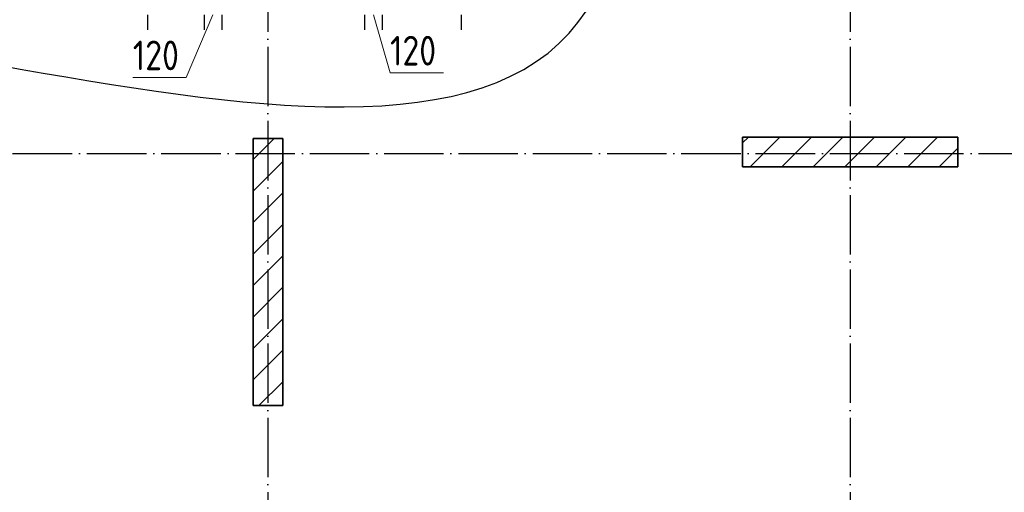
# Model space of a CAD drawing. Header units: millimetres. Extents: x -49773 to 2322955, y -3321 to 58485.
# Tile 8 of 256: x 17430 to 24058, y 26935 to 30120. Entities that reach past the tile are written whole.
import ezdxf

# ---------------------------------------------------------------- set-up
doc = ezdxf.new("R2010")
doc.units = ezdxf.units.MM
doc.linetypes.add('______11', pattern=[500, 400, -50, 0, -50])
doc.linetypes.add('______5', pattern=[1100, 800, -100, 100, -100])
doc.layers.add('Осевая линия_ общее', color=7, linetype='______5', lineweight=13, true_color=0xa0a0a0)
doc.layers.add('Размерная линия_ общее_1', color=7, linetype='Continuous', lineweight=13)
doc.layers.add('тонкая', color=7, linetype='Continuous', lineweight=25)
doc.styles.add('ISOCPEUR', font='txt')

msp = doc.modelspace()

# ---------------------------------------------------------------- linework, layer by layer
at = {"color": 7, "linetype": 'Continuous', "lineweight": 35, "transparency": 33554687}
for p, q in [((19000.8, 29318.9), (19000.8, 27518.9)), ((19200.8, 29318.9), (19000.8, 29318.9)), ((19200.8, 27518.9), (19200.8, 29318.9)), ((23745.8, 29328.9), (22295.8, 29328.9)), ((22295.8, 29328.9), (22295.8, 29128.9)), ((23745.8, 29128.9), (23745.8, 29328.9)), ((22295.8, 29128.9), (23745.8, 29128.9)), ((19000.8, 27518.9), (19200.8, 27518.9))]:
    msp.add_line(p, q, dxfattribs=at)
at = {"color": 253, "linetype": '______5', "lineweight": 18, "true_color": 0xababab, "transparency": 33554687}
for p, q in [((19000.8, 29176.8), (19142.9, 29318.9)), ((22347, 29128.9), (22547, 29328.9)), ((22771.3, 29128.9), (22971.3, 29328.9)), ((23195.5, 29128.9), (23395.5, 29328.9)), ((23619.8, 29128.9), (23745.8, 29254.9)), ((19000.8, 28752.5), (19200.8, 28952.5)), ((19000.8, 28328.2), (19200.8, 28528.2)), ((19000.8, 27904), (19200.8, 28104)), ((19039.9, 27518.9), (19200.8, 27679.7))]:
    msp.add_line(p, q, dxfattribs=at)
at = {"color": 7, "linetype": 'Continuous', "lineweight": 25, "transparency": 33554687}
for p, q in [((19000.8, 27518.9), (19000.8, 29318.9)), ((19000.8, 29318.9), (19200.8, 29318.9)), ((19200.8, 29318.9), (19200.8, 27518.9)), ((22295.8, 29128.9), (22295.8, 29328.9)), ((22295.8, 29328.9), (23745.8, 29328.9)), ((23745.8, 29328.9), (23745.8, 29128.9)), ((23745.8, 29128.9), (22295.8, 29128.9)), ((19200.8, 27518.9), (19000.8, 27518.9))]:
    msp.add_line(p, q, dxfattribs=at)
at = {"color": 253, "linetype": '______11', "lineweight": 18, "true_color": 0xababab, "transparency": 33554687}
for p, q in [((22295.8, 29289.8), (22334.9, 29328.9)), ((22559.1, 29128.9), (22759.1, 29328.9)), ((22983.4, 29128.9), (23183.4, 29328.9)), ((23407.7, 29128.9), (23607.7, 29328.9)), ((19000.8, 28964.6), (19200.8, 29164.6)), ((19000.8, 28540.4), (19200.8, 28740.4)), ((19000.8, 28116.1), (19200.8, 28316.1)), ((19000.8, 27691.9), (19200.8, 27891.8))]:
    msp.add_line(p, q, dxfattribs=at)
at = {"layer": 'Осевая линия_ общее', "color": 253, "linetype": '______11', "lineweight": -3, "true_color": 0xa0a0a0, "transparency": 33554687}
for p, q in [((19100.8, 38938.9), (19100.8, 20395.8)), ((23020.8, 38938.9), (23020.8, 20395.8)), ((7880.8, 29218.9), (53354.7, 29218.9))]:
    msp.add_line(p, q, dxfattribs=at)
at = {"layer": 'Размерная линия_ общее_1', "color": 253, "linetype": 'Continuous', "lineweight": -3, "true_color": 0xa0a0a0, "transparency": 33554687}
for p, q in [((18290.8, 30151.5), (18290.8, 30051.5)), ((18670.8, 30151.5), (18670.8, 30051.5)), ((18790.8, 30151.5), (18790.8, 30051.5)), ((19750.8, 30151.5), (19750.8, 30051.5)), ((19870.8, 30151.5), (19870.8, 30051.5)), ((20400.8, 30151.5), (20400.8, 30051.5))]:
    msp.add_line(p, q, dxfattribs=at)
at = {"layer": 'Размерная линия_ общее_1', "color": 7, "linetype": 'Continuous', "lineweight": 13, "transparency": 33554687}
for p, q in [((18730.8, 30151.5), (18551.7, 29729)), ((19810.8, 30151.5), (19922.9, 29760.5)), ((19922.9, 29760.5), (20282.9, 29760.5)), ((18551.7, 29729), (18191.7, 29729))]:
    msp.add_line(p, q, dxfattribs=at)
at = {"layer": 'тонкая'}
msp.add_spline([(17123.1, 29842.2), (17036, 35576.4), (18559.5, 36824.4), (21021.7, 35387.8), (21423.9, 33823), (21128.2, 30028), (17123.1, 29842.2)], degree=3, dxfattribs=at)

# ---------------------------------------------------------------- texts
at = {"layer": 'Размерная линия_ общее_1', "color": 7, "linetype": 'Continuous', "lineweight": 18, "transparency": 33554687, "char_height": 200, "attachment_point": 7, "style": 'ISOCPEUR'}
for insert, width in [((18191.7, 29779), 462.332), ((19922.9, 29810.6), 462.34)]:
    msp.add_mtext('\\W0.83;120', dxfattribs=dict(at, insert=insert, width=width))

doc.saveas('drawing.dxf')
